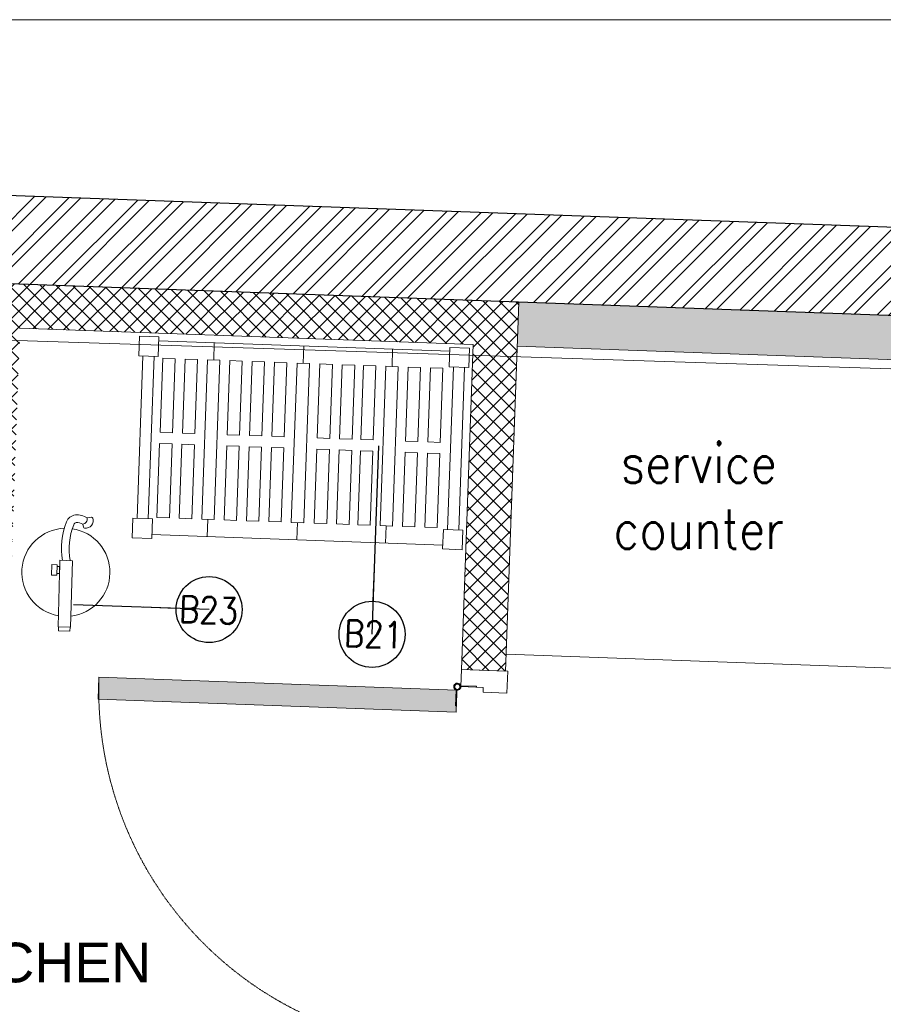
# Model space of a CAD drawing. Header units: millimetres. Extents: x 297264 to 416219, y -77299 to -23696.
# Tile 43 of 187: x 300529 to 302490, y -27393 to -25157. Entities that reach past the tile are written whole.
import ezdxf

# ---------------------------------------------------------------- set-up
doc = ezdxf.new("R2010")
doc.units = ezdxf.units.MM
doc.header["$LTSCALE"] = 2.5
doc.linetypes.add('HIDDEN2 IDS', pattern=[1.666875, 1.11125, -0.555625])
for name, color, linetype, lineweight in [('CKD Equipments', 252, 'Continuous', 0), ('ELEVATION 1', 143, 'Continuous', 18), ('ELEVATION 3', 23, 'Continuous', 13), ('ELEVATION 4', 157, 'Continuous', 9), ('FURNITURES', 30, 'Continuous', 15), ('HATCH LIGHT', 250, 'Continuous', 0), ('HATCH MEDIUM', 251, 'Continuous', 5), ('K Equipment', 30, 'Continuous', 9), ('ROOM TEXT', 7, 'Continuous', 5), ('TEXT', 40, 'Continuous', 0), ('WALL', 132, 'Continuous', 25)]:
    doc.layers.add(name, color=color, linetype=linetype, lineweight=lineweight)
doc.styles.add('MTEXT', font='romans.shx', dxfattribs={"width": 0.85})
doc.styles.add('RG_3F_TITLE BLOCK_A1$0$A1 TBLOCK LBV$0$Style-arial', font='arial.ttf')
doc.styles.get("Standard").update_dxf_attribs({"font": 'GOTHIC.TTF'})
doc.dimstyles.new('AJKD_30', dxfattribs={"dimscale": 30, "dimtxt": 2, "dimasz": 1, "dimexe": 0.8, "dimexo": 0.8, "dimgap": 0.5, "dimtad": 1, "dimdec": 0, "dimzin": 0, "dimdsep": 46, "dimtxsty": 'Standard', "dimblk": 'ARCHTICK', "dimcen": 0.125, "dimclrd": 251, "dimclre": 251, "dimclrt": 42, "dimadec": 0, "dimazin": 0, "dimtfac": 1, "dimtdec": 0, "dimtix": 1, "dimtmove": 0, "dimatfit": 3, "dimfxl": 1, "dimtolj": 1, "dimtzin": 0, "dimarcsym": 1})

# ---------------------------------------------------------------- blocks, each defined once
blk = doc.blocks.new('*U86')
h = blk.add_hatch(color=252)
h.paths.add_polyline_path([(-0.0025, 0.0153, 0.724863), (-0.0025, 0), (-0.0025, -0.036), (-0.0005, -0.036), (-0.0005, -0.0004, 1.209796)])
h.paths.add_polyline_path([(-0.006, 0.0076, -1), (0.006, 0.0076, -1)], flags=16)
blk.add_hatch(color=252).paths.add_polyline_path([(0.0076, 0.0101, -0.06361), (0.008, 0.0081), (0.0436, 0.0081), (0.0436, 0.0101)])
blk.add_lwpolyline([(-0.0025, 0.0153, 0.723917), (-0.0025, 0), (-0.0025, -0.036), (-0.0005, -0.036), (-0.0005, -0.0004, 1.209796), (-0.0025, 0.0153)], format="xyb")
blk.add_lwpolyline([(0.008, 0.0081), (0.0436, 0.0081), (0.0436, 0.0101), (0.0076, 0.0101)])
blk.add_circle((0, 0.0076), 0.00604)
blk = doc.blocks.new('*U96')
at = {"true_color": 0xffffff}
h = blk.add_hatch(color=7, dxfattribs=at)
h.dxf.hatch_style = 1
h.paths.add_polyline_path([(-47.5, -8.5), (-47.5, -822), (-97.5, -822), (-97.5, -8.5)])
for points in [[(-850, 51), (-850, 105), (-900, 105), (-900, 0), (-861, 0), (-861, 51), (-850, 51)], [(-50, 51), (-50, 105), (0, 105), (0, 0), (-39, 0), (-39, 51), (-50, 51)]]:
    blk.add_lwpolyline(points)
blk.add_lwpolyline([(-47.5, -8.5), (-47.5, -822), (-97.5, -822), (-97.5, -8.5)], close=True)
at = {"color": 8, "linetype": 'HIDDEN2 IDS', "ltscale": 0.5}
blk.add_arc((-47.5, -8.5), 813.5, 179.4693, 269.9985, dxfattribs=at)
at = {"xscale": 1000, "yscale": 1000, "zscale": 1000, "rotation": 180}
blk.add_blockref('*U86', (-39.5, -0.4), dxfattribs=at)
blk = doc.blocks.new('A$C69A16929')
for p, q in [((-1.1, 458), (43.4, 458)), ((-1.1, 413.6), (-1.1, 458)), ((43.4, 458), (43.4, 413.6)), ((704.5, 449.3), (43.4, 449.3)), ((173.2, 410), (173.2, 449.3)), ((374.9, 410), (374.9, 449.3)), ((578.5, 410), (578.5, 449.3)), ((704.5, 458), (748.9, 458)), ((704.5, 413.6), (704.5, 458)), ((748.9, 458), (748.9, 413.6)), ((-1.1, 413.6), (43.4, 413.6)), ((8.4, 44.5), (8.4, 413.6)), ((33.8, 44.5), (33.8, 413.6)), ((85.8, 410), (57.4, 410)), ((57.4, 410), (57.4, 241.7)), ((85.8, 241.7), (85.8, 410)), ((136.6, 410), (108.2, 410)), ((108.2, 410), (108.2, 241.7)), ((136.6, 241.7), (136.6, 410)), ((159, 410), (159, 48)), ((159, 410), (187.3, 410)), ((187.3, 410), (187.3, 48)), ((209.8, 410), (238.2, 410)), ((209.8, 410), (209.8, 241.7)), ((238.2, 241.7), (238.2, 410)), ((286.2, 410), (257.8, 410)), ((257.8, 241.7), (257.8, 410)), ((286.2, 410), (286.2, 241.7)), ((308.6, 410), (337, 410)), ((308.6, 241.7), (308.6, 410)), ((337, 410), (337, 241.7)), ((360.7, 410), (360.7, 48)), ((360.7, 410), (389, 410)), ((389, 410), (389, 48)), ((411.9, 410), (440.3, 410)), ((411.9, 241.7), (411.9, 410)), ((440.3, 410), (440.3, 241.7)), ((462.7, 410), (491.1, 410)), ((462.7, 241.7), (462.7, 410)), ((491.1, 410), (491.1, 241.7)), ((513.5, 241.7), (513.5, 410)), ((513.5, 410), (541.9, 410)), ((541.9, 410), (541.9, 241.7)), ((564.3, 410), (564.3, 48)), ((564.3, 410), (592.6, 410)), ((592.6, 410), (592.6, 48)), ((615.1, 410), (615.1, 241.7)), ((643.5, 410), (615.1, 410)), ((643.5, 241.7), (643.5, 410)), ((665.9, 410), (665.9, 241.7)), ((694.3, 410), (665.9, 410)), ((694.3, 241.7), (694.3, 410)), ((704.5, 413.6), (748.9, 413.6)), ((714, 44.5), (714, 413.6)), ((739.4, 44.5), (739.4, 413.6)), ((57.4, 241.7), (85.8, 241.7)), ((108.2, 241.7), (136.6, 241.7)), ((209.8, 241.7), (238.2, 241.7)), ((286.2, 241.7), (257.8, 241.7)), ((337, 241.7), (308.6, 241.7)), ((440.3, 241.7), (411.9, 241.7)), ((491.1, 241.7), (462.7, 241.7)), ((541.9, 241.7), (513.5, 241.7)), ((615.1, 241.7), (643.5, 241.7)), ((665.9, 241.7), (694.3, 241.7)), ((57.4, 48), (57.4, 216.3)), ((57.4, 216.3), (85.8, 216.3)), ((85.8, 216.3), (85.8, 48)), ((108.2, 48), (108.2, 216.3)), ((108.2, 216.3), (136.6, 216.3)), ((136.6, 216.3), (136.6, 48)), ((209.8, 48), (209.8, 216.3)), ((209.8, 216.3), (238.2, 216.3)), ((238.2, 216.3), (238.2, 48)), ((257.8, 216.3), (257.8, 48)), ((286.2, 216.3), (257.8, 216.3)), ((286.2, 48), (286.2, 216.3)), ((308.6, 216.3), (308.6, 48)), ((337, 216.3), (308.6, 216.3)), ((337, 48), (337, 216.3)), ((411.9, 216.3), (411.9, 48)), ((440.3, 216.3), (411.9, 216.3)), ((440.3, 48), (440.3, 216.3)), ((462.7, 216.3), (462.7, 48)), ((491.1, 216.3), (462.7, 216.3)), ((491.1, 48), (491.1, 216.3)), ((513.5, 216.3), (513.5, 48)), ((541.9, 216.3), (513.5, 216.3)), ((541.9, 48), (541.9, 216.3)), ((615.1, 216.3), (643.5, 216.3)), ((615.1, 48), (615.1, 216.3)), ((643.5, 216.3), (643.5, 48)), ((665.9, 216.3), (694.3, 216.3)), ((665.9, 48), (665.9, 216.3)), ((694.3, 216.3), (694.3, 48)), ((85.8, 48), (57.4, 48)), ((136.6, 48), (108.2, 48)), ((159, 48), (187.3, 48)), ((173.2, 48), (173.2, 8.7)), ((209.8, 48), (238.2, 48)), ((286.2, 48), (257.8, 48)), ((308.6, 48), (337, 48)), ((360.7, 48), (389, 48)), ((374.9, 48), (374.9, 8.7)), ((411.9, 48), (440.3, 48)), ((462.7, 48), (491.1, 48)), ((513.5, 48), (541.9, 48)), ((564.3, 48), (592.6, 48)), ((578.5, 48), (578.5, 8.7)), ((643.5, 48), (615.1, 48)), ((694.3, 48), (665.9, 48)), ((-1.1, 44.5), (-1.1, 0)), ((-1.1, 44.5), (43.4, 44.5)), ((43.4, 0), (43.4, 44.5)), ((704.5, 44.5), (704.5, 0)), ((704.5, 44.5), (748.9, 44.5)), ((748.9, 0), (748.9, 44.5)), ((-1.1, 0), (43.4, 0)), ((704.5, 8.7), (43.4, 8.7)), ((704.5, 0), (748.9, 0))]:
    blk.add_line(p, q)
blk = doc.blocks.new('_ArchTick')
at = {"color": 0, "linetype": 'ByBlock', "const_width": 0.15}
blk.add_lwpolyline([(-0.5, -0.5), (0.5, 0.5)], dxfattribs=at)
blk = doc.blocks.new('fe')
at = {"color": 1}
for p, q in [((-120.2, 44.7), (-121.9, 54.2)), ((-105.6, 35.2), (-98.9, 37.2))]:
    blk.add_line(p, q, dxfattribs=at)
for points in [[(-22.1, 14.2), (128.9, 14.2), (128.9, -14.2), (-22.1, -14.2)], [(128.9, 13.2), (138.3, 13.2), (138.3, -13.2), (128.9, -13.2)], [(-12, -20.1), (12, -20.1), (12, -32.1), (-12, -32.1)], [(-8.1, -14.2), (8.1, -14.2), (8.1, -20.1), (-8.1, -20.1)]]:
    blk.add_lwpolyline(points, close=True, dxfattribs=at)
for centre, radius, start, end in [((4.8, 0), 100, 8.1407, 173.3121), ((-119.1, 54.8), 2.9, 111.4978, 190.4916), ((-113.9, 41.5), 17.1, 353.9087, 111.4978), ((-117.3, 33.1), 12, 10.1624, 103.7845), ((-87.8, 23.6), 38.6, 146.9735, 188.4436), ((-87.8, 23.6), 21.2, 146.9735, 188.4436), ((-99.7, 40), 2.9, 286.9384, 353.9087), ((-101.6, 21.6), 24.7, 188.4436, 251.142), ((-101.6, 21.6), 7.24, 188.4436, 251.142), ((-53.4, 152.4), 146.6, 249.8567, 282.3504), ((-54.1, 150), 161.6, 249.9338, 281.4511), ((4.8, 0), 100, 183.6164, 351.8593)]:
    blk.add_arc(centre, radius, start, end, dxfattribs=at)

msp = doc.modelspace()

# ---------------------------------------------------------------- hatches: boundary and pattern name
at = {"layer": 'HATCH LIGHT', "true_color": 0x636466}
h = msp.add_hatch(dxfattribs=at)
h.set_pattern_fill('ANSI32', color=251, scale=6)
h.set_pattern_definition([(45, (233893.35, -46725.026), (-40.411153, 40.411153), []), (45, (233920.29, -46725.026), (-40.411153, 40.411153), [])])
h.paths.add_polyline_path([(311036.2, -32590), (310842.2, -32638.8), (311023.8, -33359.7), (298471.1, -33359.6, -0.000263), (298456.6, -33559.6), (311280.4, -33559.7)])
h.paths.add_polyline_path([(298885.1, -25157.1), (298685, -25157.1, -0.011972), (298203.8, -34256), (298404.4, -34256, 0.01196)])
h.paths.add_polyline_path([(298868.7, -25697.6), (308547.7, -26046.6, 0.003501), (309041.7, -26800.6), (309209.3, -26691.5), (308659.2, -25850.5), (298874.9, -25497.7, -0.000262)])
h = msp.add_hatch(dxfattribs=at)
h.set_pattern_fill('ANSI37', color=251, scale=8)
h.set_pattern_definition([(45, (233893.352, -46725.026), (-17.960512, 17.960512), []), (135, (233893.352, -46725.026), (-17.960512, -17.960512), [])])
edge = h.paths.add_edge_path()
edge.add_line((301662.3, -25798.3), (298868.7, -25697.6))
edge.add_arc((108471.4, -19659.4), 190493.1, 356.573537, 358.183559, ccw=False)
edge.add_line((298623.9, -31044.7), (301473.1, -31044.7))
edge.add_line((301473.1, -31044.7), (301599.6, -27535.7))
edge.add_line((301599.6, -27535.7), (301499.7, -27532.1))
edge.add_line((301499.7, -27532.1), (301470.4, -28343.5))
edge.add_line((301470.4, -28343.5), (301470.4, -28343.5))
edge.add_line((301470.4, -28343.5), (301405.6, -30142.4))
edge.add_line((301405.6, -30142.4), (301376.6, -30944.7))
edge.add_line((301376.6, -30944.7), (298744.9, -30944.7))
edge.add_line((298744.9, -30944.7), (298871, -27449.3))
edge.add_line((298871, -27449.3), (299870.3, -27485.3))
edge.add_line((299870.3, -27485.3), (299911.7, -27486.8))
edge.add_line((299911.7, -27486.8), (299915.3, -27386.9))
edge.add_line((299915.3, -27386.9), (298874.6, -27349.3))
edge.add_line((298874.6, -27349.3), (298930.5, -25799.9))
edge.add_line((298930.5, -25799.9), (300429.5, -25853.9))
edge.add_line((300429.5, -25853.9), (300418.7, -26153.7))
edge.add_line((300418.7, -26153.7), (300395.3, -26801.7))
edge.add_line((300395.3, -26801.7), (300392.6, -26874.9))
edge.add_line((300392.6, -26874.9), (300492.6, -26878.5))
edge.add_line((300492.6, -26878.5), (300529.4, -25857.5))
edge.add_line((300529.4, -25857.5), (301558.7, -25894.7))
edge.add_line((301558.7, -25894.7), (301532.1, -26632.7))
edge.add_line((301532.1, -26632.7), (301632, -26636.3))
edge.add_line((301632, -26636.3), (301662.3, -25798.3))
h = msp.add_hatch(dxfattribs=at)
h.set_pattern_fill('ANSI36', color=251, scale=7)
h.set_pattern_definition([(45, (233893.352, -46725.026), (11.786586, 43.2174826), [55.5625, -11.1125, 0, -11.1125])])
h.paths.add_polyline_path([(304993.7, -26789), (305933.1, -26822.8), (305960.9, -26053.4), (308491.9, -26144.6), (308958.5, -26856), (309041.7, -26800.6, -0.003501), (308547.7, -26046.6), (305494.8, -25936.7, -0.403697), (305880.4, -26336.4, -1), (305080.4, -26336.4, -0.424809), (305494.8, -25936.7), (301662.2, -25798.4), (301658.6, -25898.3), (305021.5, -26019.5)])

# ---------------------------------------------------------------- linework, layer by layer
at = {"layer": 'CKD Equipments'}
msp.add_lwpolyline([(298744.9, -30944.7), (301376.6, -30944.7), (301500.4, -27512.6), (304389.6, -27597.8), (303849.4, -28219), (304695.2, -29146.4), (306875.1, -29317.7), (308002.6, -28451), (308367.1, -26140.1), (298864.4, -25832), (298744.9, -30944.7)], dxfattribs=at)
at = {"layer": 'ELEVATION 1'}
for p, q in [((301632, -26636.3), (301662.3, -25798.3)), ((301532.1, -26632.7), (301558.7, -25894.7)), ((301632, -26636.3), (301532.1, -26632.7))]:
    msp.add_line(p, q, dxfattribs=at)
for points in [[(301558.7, -25894.7), (300529.4, -25857.5)], [(309041.7, -26800.6), (308958.5, -26856), (308491.9, -26144.6), (305960.9, -26053.4), (305933.1, -26822.8), (304993.7, -26789), (305021.5, -26019.5), (301658.6, -25898.3)]]:
    msp.add_lwpolyline(points, dxfattribs=at)
at = {"layer": 'ELEVATION 3'}
msp.add_lwpolyline([(297263.7, -34256), (312826.2, -34256), (312826.2, -25157.1), (297263.7, -25157.1)], close=True, dxfattribs=at)
at = {"layer": 'FURNITURES'}
msp.add_line((302532.8, -26630.2), (301633.4, -26597.8), dxfattribs=at)
at = {"layer": 'WALL'}
msp.add_line((308659.2, -25850.5), (298875.9, -25497.7), dxfattribs=at)
at = {"layer": 'WALL', "flags": 128}
msp.add_lwpolyline([(309209.3, -26691.5), (309041.7, -26800.6, -0.003501), (308547.7, -26046.6), (298868.7, -25697.6)], format="xyb", dxfattribs=at)

# ---------------------------------------------------------------- block references
at = {"layer": 'ELEVATION 3', "rotation": 268.3554749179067}
msp.add_blockref('fe', (300633.8, -26407.3), dxfattribs=at)
at = {"layer": 'HATCH MEDIUM', "extrusion": (0, 0, -1), "zscale": -1, "rotation": 92.06510445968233}
msp.add_blockref('*U96', (-301532.1, -26632.7), dxfattribs=at)
at = {"layer": 'K Equipment', "xscale": -1, "rotation": 357.9351876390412}
msp.add_blockref('A$C69A16929', (301532.7, -26360.6), dxfattribs=at)

# ---------------------------------------------------------------- texts
at = {"layer": 'ROOM TEXT', "insert": (302652.3, -26359.1, 0.2), "char_height": 90, "attachment_point": 9, "style": 'MTEXT'}
msp.add_mtext_dynamic_manual_height_columns('\\A1;\\pxqc;service\\Pcounter', width=1162.931, gutter_width=1.8, heights=[0], dxfattribs=at)
at = {"layer": 'ROOM TEXT', "char_height": 60, "rotation": 357.9352, "style": 'MTEXT'}
for s, insert, attachment_point in [('\\A1;\\pxqc;B23', (300871.3, -26524.7, 0.2), 7), ('\\A1;\\pxqc;B21', (301416.6, -26585.5, 0.2), 9)]:
    msp.add_mtext_dynamic_manual_height_columns(s, width=170.917, gutter_width=1.8, heights=[0], dxfattribs=dict(at, insert=insert, attachment_point=attachment_point))
at = {"layer": 'TEXT', "insert": (301188.7, -27253.2), "char_height": 90, "width": 1274.194, "attachment_point": 3, "style": 'RG_3F_TITLE BLOCK_A1$0$A1 TBLOCK LBV$0$Style-arial'}
msp.add_mtext('\\pxqc;KITCHEN', dxfattribs=at)

# ---------------------------------------------------------------- leaders
at = {"layer": 'ELEVATION 4'}
for points in [[(301329.1, -26552.9), (301344.6, -26125.1)], [(300959, -26496.7), (300650.7, -26485.6)]]:
    msp.add_leader(points, dimstyle='AJKD_30', override={"dimasz": 5, "dimgap": 0.5, "dimtad": 0, "dimldrblk": 'DotBlank', "dimfxl": 0.18, "dimfxlon": 1, "dimarcsym": 2}, dxfattribs=at)

doc.saveas('drawing.dxf')
